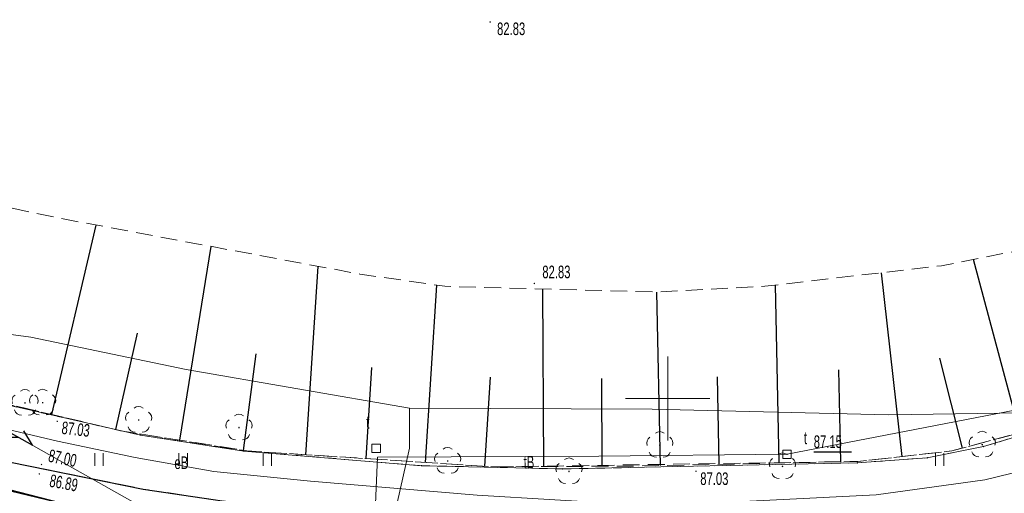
# Model space of a CAD drawing. Header units: metres. Extents: x 7504240 to 7504745, y 5782869 to 5783359.
# Tile 36 of 93: x 7504411 to 7504470, y 5782994 to 5783023. Entities that reach past the tile are written whole.
import ezdxf
from ezdxf.enums import TextEntityAlignment as Align

# ---------------------------------------------------------------- set-up
doc = ezdxf.new("R2010")
doc.units = ezdxf.units.M
doc.header["$MEASUREMENT"] = 0
for name, pattern in [('1.0_0.5', [1.5, 1, -0.5]), ('1.5_0.5', [2, 1.5, -0.5]), ('219-500', [0]), ('egug-500', [1, 0.5, -0.5]), ('l219_500', [0]), ('l32_500', [0]), ('sutp_500', [0])]:
    doc.linetypes.add(name, pattern=pattern)
doc.layers.get('0').update_dxf_attribs({"color": 2, "linetype": 'CONTINUOUS', "lineweight": 5})
for name, color, linetype in [('000 Inne (niezydentyfikowane)', 7, 'CONTINUOUS'), ('203-punkt graniczny', 7, 'CONTINUOUS'), ('216-obręb ewidencyjny', 7, 'CONTINUOUS'), ('218-kontur użytku gruntowego', 7, 'CONTINUOUS'), ('219-działka ewidencyjna', 7, 'CONTINUOUS'), ('drzewo liściaste', 7, 'CONTINUOUS'), ('jezdnia', 7, 'CONTINUOUS'), ('krawężnik', 7, 'CONTINUOUS'), ('pikieta sztuczna', 7, 'CONTINUOUS'), ('pikieta sztuczna-Atr2', 7, 'CONTINUOUS'), ('przewód elektroenergetyczny podziemny', 7, 'CONTINUOUS'), ('przewód elektroenergetyczny podziemny-Atr1', 7, 'CONTINUOUS'), ('przewód telekomunikacyjny napowietrzny', 7, 'CONTINUOUS'), ('przewód telekomunikacyjny podziemny', 7, 'CONTINUOUS'), ('przewód telekomunikacyjny podziemny-Atr1', 7, 'CONTINUOUS'), ('przewód wodociągowy', 7, 'CONTINUOUS'), ('rzędna', 7, 'CONTINUOUS'), ('rzędna-Atr2', 7, 'CONTINUOUS'), ('skarpa nieumocniona', 7, 'CONTINUOUS'), ('trawnik', 7, 'CONTINUOUS'), ('Wstawianie ramki sekcyjnej z opisem', 7, 'CONTINUOUS'), ('właz do komory lub kanału - kwadratowy', 7, 'CONTINUOUS'), ('właz do komory lub kanału - kwadratowy-Atr17', 7, 'CONTINUOUS')]:
    doc.layers.add(name, color=color, linetype=linetype)
doc.styles.get("Standard").update_dxf_attribs({"font": 'Working1250', "width": 0.75})

# ---------------------------------------------------------------- blocks, each defined once
blk = doc.blocks.new('OP021')
at = {"linetype": 'Continuous', "lineweight": 13}
h = blk.add_hatch(color=0, dxfattribs=at)
edge = h.paths.add_edge_path()
edge.add_arc((0, 0), 0.05, 0, 360)
at = {"color": 0, "linetype": 'Continuous', "lineweight": 13}
for centre, start, end in [((0, 0.4), 49.272, 130.728), ((-0.38, 0.124), 121.308, 202.548), ((0.38, 0.124), 337.452, 58.692), ((-0.235, -0.324), 193.221, 274.871), ((0.235, -0.324), 265.129, 346.779)]:
    blk.add_arc(centre, 0.4, start, end, dxfattribs=at)
blk = doc.blocks.new('PW01')
at = {"linetype": 'Continuous', "lineweight": 13}
h = blk.add_hatch(color=0, dxfattribs=at)
edge = h.paths.add_edge_path()
edge.add_arc((0, 0), 0.045, 0, 360)
blk = doc.blocks.new('US22A')
at = {"color": 0, "linetype": 'Continuous', "lineweight": 0}
blk.add_lwpolyline([(-0.25, -0.25), (0.25, -0.25), (0.25, 0.25), (-0.25, 0.25)], close=True, dxfattribs=at)
blk = doc.blocks.new('TU04')
at = {"color": 0, "linetype": 'Continuous', "lineweight": 13}
for p, q in [((0, 0), (0, 0.75)), ((0.5, 0), (0.5, 0.75))]:
    blk.add_line(p, q, dxfattribs=at)
blk = doc.blocks.new('SUTP')
at = {"color": 0, "linetype": 'Continuous'}
for p, q in [((0, 0), (0.866, 0.5)), ((0, 0), (9.232, 0)), ((1.866, -0.5), (1, 0)), ((7.366, -0.5), (8.232, 0)), ((9.232, 0), (8.366, 0.5))]:
    blk.add_line(p, q, dxfattribs=at)
blk = doc.blocks.new('203')
at = {"linetype": 'Continuous', "lineweight": 0}
h = blk.add_hatch(color=0, dxfattribs=at)
edge = h.paths.add_edge_path()
edge.add_arc((0, 0), 0.045, 0, 360)

msp = doc.modelspace()

# ---------------------------------------------------------------- linework, layer by layer
at = {"layer": '000 Inne (niezydentyfikowane)', "color": 7, "linetype": 'Continuous', "lineweight": 25, "flags": 128}
for points in [[(7504413.36, 5782999.05), (7504416.01, 5783010.33)], [(7504420.99, 5782997.52), (7504422.84, 5783009.06)], [(7504470.95, 5782997.97), (7504468.19, 5783008.28)], [(7504428.47, 5782996.65), (7504429.2, 5783007.87)], [(7504463.94, 5782996.55), (7504462.71, 5783007.49)], [(7504435.59, 5782996.19), (7504436.27, 5783006.75)], [(7504442.63, 5782995.95), (7504442.57, 5783006.52)], [(7504456.64, 5782996.15), (7504456.42, 5783006.76)], [(7504449.57, 5782996.01), (7504449.36, 5783006.34)], [(7504417.17, 5782998.15), (7504418.46, 5783003.89)], [(7504424.77, 5782996.91), (7504425.52, 5783002.67)], [(7504467.54, 5782997.05), (7504466.19, 5783002.4)], [(7504432.06, 5782996.42), (7504432.41, 5783001.84)], [(7504460.29, 5782996.23), (7504460.18, 5783001.71)], [(7504439.12, 5782995.97), (7504439.46, 5783001.28)], [(7504446.11, 5782995.97), (7504446.08, 5783001.2)], [(7504453.07, 5782996.08), (7504452.97, 5783001.3)]]:
    msp.add_lwpolyline(points, dxfattribs=at)
at = {"layer": '216-obręb ewidencyjny', "color": 7, "linetype": 'l32_500', "lineweight": 35, "flags": 128}
msp.add_lwpolyline([(7504422.45, 5782991.73), (7504307.45, 5783019.41)], dxfattribs=at)
at = {"layer": '218-kontur użytku gruntowego', "color": 3, "linetype": 'egug-500', "lineweight": 18, "flags": 128}
for points in [[(7504307.45, 5783019.41), (7504422.45, 5782991.73)], [(7504468.78, 5782997.14), (7504479.44, 5783000.33)], [(7504409.83, 5782999.82), (7504418.65, 5782997.82)], [(7504418.65, 5782997.82), (7504424.78, 5782996.87)], [(7504465.44, 5782996.47), (7504468.78, 5782997.14)], [(7504424.78, 5782996.87), (7504435.36, 5782996)], [(7504461.28, 5782996.17), (7504465.44, 5782996.47)], [(7504435.36, 5782996), (7504443.76, 5782995.81)], [(7504443.76, 5782995.81), (7504461.28, 5782996.17)]]:
    msp.add_lwpolyline(points, dxfattribs=at)
at = {"layer": '219-działka ewidencyjna', "color": 7, "linetype": 'l219_500', "lineweight": 18, "flags": 128}
msp.add_lwpolyline([(7504422.45, 5782991.73), (7504307.45, 5783019.41)], dxfattribs=at)
at = {"layer": '219-działka ewidencyjna', "color": 7, "linetype": '219-500', "lineweight": 18, "flags": 128}
for points in [[(7504422.45, 5782991.73), (7504307.45, 5783019.41)], [(7504468.78, 5782997.14), (7504479.44, 5783000.33)], [(7504409.83, 5782999.82), (7504418.65, 5782997.82)], [(7504418.65, 5782997.82), (7504424.78, 5782996.87)], [(7504465.44, 5782996.47), (7504468.78, 5782997.14)], [(7504424.78, 5782996.87), (7504435.36, 5782996)], [(7504461.28, 5782996.17), (7504465.44, 5782996.47)], [(7504435.36, 5782996), (7504443.76, 5782995.81)], [(7504443.76, 5782995.81), (7504461.28, 5782996.17)]]:
    msp.add_lwpolyline(points, dxfattribs=at)
at = {"layer": 'jezdnia', "color": 7, "linetype": '1.5_0.5', "lineweight": 18, "flags": 128}
msp.add_lwpolyline([(7504258.91, 5783102.195), (7504259.32, 5783101.71), (7504260.19, 5783100.87), (7504261.03, 5783100.2), (7504262.23, 5783099.48), (7504263.58, 5783098.75), (7504271.27, 5783096.34), (7504273.07, 5783095.78), (7504273.4, 5783095.77), (7504279.31, 5783093.59), (7504279.17, 5783092.79), (7504278.85, 5783090.82), (7504278.64, 5783087.72), (7504278.81, 5783086.08), (7504282.18, 5783066.33), (7504283.44, 5783058.97), (7504284.42, 5783053.22), (7504284.91, 5783049.94), (7504285.49, 5783046.49), (7504285.84, 5783044.92), (7504286.31, 5783043.45), (7504286.85, 5783042.21), (7504287.36, 5783041.25), (7504289.58, 5783038.5), (7504293.54, 5783034.48), (7504295.7, 5783032.45), (7504300.71, 5783028.28), (7504305.95, 5783024.59), (7504308.28, 5783023.17), (7504310.62, 5783021.96), (7504313.43, 5783020.91), (7504340.95, 5783013.8), (7504343.87, 5783015), (7504366.83, 5783009.82), (7504368.46, 5783007.35), (7504380.09, 5783004.41), (7504392.58, 5783000.89), (7504409.71, 5782996.44), (7504418.79, 5782994.61), (7504427.67, 5782993.29), (7504438.12, 5782992.39), (7504446.48, 5782991.94), (7504453.86, 5782991.9), (7504457.37, 5782992.02), (7504461.74, 5782992.36), (7504466.89, 5782992.96), (7504475.17, 5782994.75), (7504481.39, 5782996.44), (7504489.89, 5782999.25), (7504498.82, 5783002.54), (7504509.98, 5783007.34), (7504522.54, 5783013.35), (7504529.26, 5783016.68), (7504538.28, 5783021.08), (7504546.06, 5783024.95), (7504563.03, 5783033.15), (7504576.07, 5783039.52), (7504582.27, 5783042.49), (7504590.59, 5783046.56), (7504598.34, 5783050.34), (7504604.14, 5783053.16), (7504612.18, 5783057.1), (7504619.41, 5783060.65), (7504623.25, 5783062.68), (7504628.55, 5783065.83), (7504632.69, 5783068.5), (7504637.19, 5783071.66), (7504640.42, 5783074.18), (7504646.93, 5783079.7), (7504651.35, 5783083.5), (7504656.24, 5783087.72), (7504659.96, 5783091.18), (7504663.58, 5783094.96), (7504668.61, 5783100.21), (7504672.24, 5783104.28), (7504673.98, 5783106.47), (7504676.16, 5783109.22), (7504677.92, 5783111.69), (7504683.21, 5783119.6), (7504692.97, 5783134.06), (7504697.28, 5783140.66), (7504703.94, 5783137.76), (7504702.01, 5783134.84), (7504700.11, 5783131.95), (7504682.52, 5783107.61), (7504681.53, 5783107.36), (7504680.83, 5783106.66), (7504679.47, 5783104.87), (7504671.52, 5783096.13), (7504667.4, 5783091.62), (7504665.49, 5783089.55), (7504663.61, 5783087.67), (7504662.46, 5783086.44), (7504660.96, 5783085.08), (7504658.9, 5783083.2), (7504656.05, 5783080.53), (7504654.45, 5783079), (7504652.94, 5783077.72), (7504651.64, 5783076.47), (7504650.36, 5783075.37), (7504648.75, 5783073.98), (7504646.46, 5783072.13), (7504645.81, 5783071.59), (7504644.26, 5783070.33), (7504641.19, 5783067.95), (7504637.74, 5783065.38), (7504634.35, 5783062.98), (7504630.46, 5783060.56), (7504628.13, 5783059.2), (7504623.19, 5783056.57), (7504609.99, 5783050.25), (7504604.6, 5783047.61), (7504591.25, 5783041.21), (7504585.49, 5783038.44), (7504574.11, 5783032.73), (7504572.98, 5783032.14), (7504571.83, 5783031.12), (7504570.86, 5783029.98), (7504570.06, 5783028.28), (7504569.86, 5783026.77), (7504569.7, 5783024.89), (7504570.78, 5783021.85), (7504573.24, 5783017.15), (7504573.89, 5783016.17), (7504582.776, 5783007.938)], dxfattribs=at)
at = {"layer": 'krawężnik', "color": 7, "linetype": 'Continuous', "lineweight": 25, "flags": 128}
msp.add_lwpolyline([(7504380.09, 5783004.41), (7504392.58, 5783000.89), (7504409.71, 5782996.44), (7504418.79, 5782994.61), (7504427.67, 5782993.29), (7504438.12, 5782992.39), (7504446.48, 5782991.94), (7504453.86, 5782991.9), (7504457.37, 5782992.02), (7504461.74, 5782992.36), (7504466.89, 5782992.96), (7504475.17, 5782994.75)], dxfattribs=at)
at = {"layer": 'przewód elektroenergetyczny podziemny', "color": 1, "linetype": 'Continuous', "lineweight": 18, "flags": 128}
msp.add_lwpolyline([(7504384.1, 5783005.02), (7504389.83, 5783003.5), (7504398.18, 5783001.32), (7504406.3, 5782999.21), (7504413.71, 5782997.47), (7504418.32, 5782996.49), (7504423, 5782995.65), (7504428.76, 5782995.07), (7504438.66, 5782994.24), (7504447.9, 5782993.68), (7504450.95, 5782993.69), (7504462.41, 5782994.27), (7504468.86, 5782995.16), (7504476.51, 5782997.03), (7504484.35, 5782999.31), (7504491.5, 5783001.8), (7504498.3, 5783004.46), (7504504.82, 5783007), (7504513.3, 5783011.07)], dxfattribs=at)
at = {"layer": 'przewód telekomunikacyjny napowietrzny', "color": 30, "linetype": 'sutp_500', "lineweight": 18, "flags": 128}
for points in [[(7504404.17, 5783001.75), (7504434, 5782984.92)], [(7504434, 5782984.92), (7504404.17, 5783001.75)]]:
    msp.add_lwpolyline(points, dxfattribs=at)
at = {"layer": 'przewód telekomunikacyjny podziemny', "color": 30, "linetype": 'Continuous', "lineweight": 18, "flags": 128}
for points in [[(7504381.87, 5783009.7), (7504387.61, 5783010.65), (7504402.65, 5783006.87), (7504404.83, 5783004.63), (7504412.11, 5783003.66), (7504421.35, 5783001.73), (7504434.64, 5782999.42), (7504449.08, 5782999.37), (7504463.15, 5782999.02), (7504471.09, 5782999.15)], [(7504457.1, 5782996.68), (7504471.27, 5782999.42), (7504483.02, 5783001.7), (7504486.73, 5782990.74)], [(7504434, 5782984.92), (7504432.42, 5782987.16), (7504434.64, 5782997.04), (7504434.64, 5782999.42)], [(7504434, 5782984.92), (7504432.24, 5782984.95), (7504432.73, 5782996.5), (7504445.91, 5782996.57), (7504457.1, 5782996.68)]]:
    msp.add_lwpolyline(points, dxfattribs=at)
at = {"layer": 'przewód wodociągowy', "color": 5, "linetype": 'Continuous', "lineweight": 18, "flags": 128}
msp.add_lwpolyline([(7504510.65, 5783005.94), (7504508.6, 5783004.9), (7504499.67, 5783001.27), (7504497.18, 5783000.43), (7504492.25, 5782998.78), (7504487.51, 5782997.29), (7504481.83, 5782995.41), (7504476.45, 5782993.75), (7504472.87, 5782992.49), (7504468.9, 5782992.09), (7504455.95, 5782990.82), (7504445.41, 5782990.9), (7504442.18, 5782990.95), (7504438.24, 5782990.95), (7504422.56, 5782992.64), (7504415.16, 5782993.48), (7504393, 5782999.19), (7504377.4, 5783003.51)], dxfattribs=at)
at = {"layer": 'rzędna-Atr2', "color": 7, "flags": 128}
msp.add_lwpolyline([(7504458.688, 5782996.822), (7504460.933, 5782996.822)], dxfattribs=at)
at = {"layer": 'skarpa nieumocniona', "color": 7, "linetype": '1.0_0.5', "lineweight": 18, "flags": 128}
msp.add_lwpolyline([(7504380.26, 5783157.29), (7504360.6, 5783143.78), (7504316.18, 5783114.33), (7504308.12, 5783108.39), (7504301.16, 5783102.47), (7504297.24, 5783098.07), (7504295, 5783094.94), (7504291.32, 5783088.62), (7504289.64, 5783082.62), (7504289, 5783074.3), (7504289.05, 5783069.88), (7504290.14, 5783061.08), (7504292.11, 5783054.55), (7504294.02, 5783050.56), (7504299.26, 5783044.09), (7504307.08, 5783036.72), (7504312.87, 5783033.06), (7504316.58, 5783031.37), (7504328.4, 5783028.9), (7504351.13, 5783023.78), (7504363.39, 5783021.3), (7504413.85, 5783010.73), (7504431.69, 5783007.41), (7504436.75, 5783006.68), (7504449.41, 5783006.34), (7504455.77, 5783006.68), (7504466.29, 5783007.91), (7504473.68, 5783009.36), (7504480.69, 5783011.01), (7504494.41, 5783014.72), (7504506.9, 5783019.28), (7504519.45, 5783025.13), (7504534.08, 5783032.16), (7504551.57, 5783040.71), (7504569.46, 5783049.26), (7504587.18, 5783058.15), (7504598.88, 5783063.95), (7504609.85, 5783070.47), (7504626.84, 5783080.04), (7504636.35, 5783086.39), (7504644.85, 5783093.82), (7504653.4, 5783101.92), (7504661.84, 5783111.43), (7504671.68, 5783124.09), (7504681.81, 5783136.8), (7504682.99, 5783139.33), (7504682.99, 5783141.47), (7504681.9, 5783149.9), (7504687.5, 5783150.11), (7504691.23, 5783148.09), (7504688.67, 5783134.36), (7504687.62, 5783131.16), (7504670.58, 5783105.9), (7504665.57, 5783099.62), (7504660.83, 5783094.45), (7504651.28, 5783086.01), (7504639.63, 5783075.99), (7504633.77, 5783072.09), (7504616.16, 5783061.81), (7504605.84, 5783056.43), (7504578.71, 5783043.4), (7504537.89, 5783023.52), (7504518.91, 5783013.94), (7504507.93, 5783008.75), (7504501.44, 5783006.01), (7504493.81, 5783003.86), (7504483.25, 5783001.26), (7504466.9, 5782996.88), (7504461.31, 5782996.25), (7504448.12, 5782995.98), (7504439.68, 5782995.93), (7504424.97, 5782996.88), (7504417.47, 5782998.08), (7504402.32, 5783001.64), (7504382.41, 5783006.37), (7504367, 5783010.06), (7504349.55, 5783014.23), (7504312.94, 5783023.2), (7504304.88, 5783028.31), (7504298.92, 5783033.22), (7504294.33, 5783037.81), (7504290.06, 5783044.03), (7504286.84, 5783049.67), (7504284.73, 5783055.27), (7504283.46, 5783061.23), (7504282.72, 5783067.77), (7504282.14, 5783078.58), (7504282.35, 5783082.9), (7504283.67, 5783088.23), (7504285.41, 5783094.35), (7504288.53, 5783099.88), (7504292.8, 5783105.26), (7504299.13, 5783111.8), (7504305.14, 5783117.18), (7504311.05, 5783121.77), (7504324.28, 5783130.74), (7504335.99, 5783138.86), (7504380.83, 5783168.62), (7504391.47, 5783175.56), (7504419.98, 5783194.78), (7504441.54, 5783209.35), (7504458.79, 5783221.06), (7504464.22, 5783218.59), (7504462.78, 5783216.55), (7504450.84, 5783204.54), (7504448.08, 5783202.3), (7504441.38, 5783197.83), (7504424.07, 5783186.48), (7504393.68, 5783166.39)], close=True, dxfattribs=at)
msp.add_lwpolyline([(7504380.26, 5783157.29), (7504360.6, 5783143.78), (7504316.18, 5783114.33), (7504308.12, 5783108.39), (7504301.16, 5783102.47), (7504297.24, 5783098.07), (7504295, 5783094.94), (7504291.32, 5783088.62), (7504289.64, 5783082.62), (7504289, 5783074.3), (7504289.05, 5783069.88), (7504290.14, 5783061.08), (7504292.11, 5783054.55), (7504294.02, 5783050.56), (7504299.26, 5783044.09), (7504307.08, 5783036.72), (7504312.87, 5783033.06), (7504316.58, 5783031.37), (7504328.4, 5783028.9), (7504351.13, 5783023.78), (7504363.39, 5783021.3), (7504413.85, 5783010.73), (7504431.69, 5783007.41), (7504436.75, 5783006.68), (7504449.41, 5783006.34), (7504455.77, 5783006.68), (7504466.29, 5783007.91), (7504473.68, 5783009.36), (7504480.69, 5783011.01), (7504494.41, 5783014.72), (7504506.9, 5783019.28), (7504519.45, 5783025.13), (7504534.08, 5783032.16), (7504551.57, 5783040.71), (7504569.46, 5783049.26), (7504587.18, 5783058.15), (7504598.88, 5783063.95), (7504609.85, 5783070.47), (7504626.84, 5783080.04), (7504636.35, 5783086.39), (7504644.85, 5783093.82), (7504653.4, 5783101.92), (7504661.84, 5783111.43), (7504671.68, 5783124.09), (7504681.81, 5783136.8), (7504682.99, 5783139.33), (7504682.99, 5783141.47), (7504681.9, 5783149.9), (7504687.5, 5783150.11), (7504691.23, 5783148.09), (7504688.67, 5783134.36), (7504687.62, 5783131.16), (7504670.58, 5783105.9), (7504665.57, 5783099.62), (7504660.83, 5783094.45), (7504651.28, 5783086.01), (7504639.63, 5783075.99), (7504633.77, 5783072.09), (7504616.16, 5783061.81), (7504605.84, 5783056.43), (7504578.71, 5783043.4), (7504537.89, 5783023.52), (7504518.91, 5783013.94), (7504507.93, 5783008.75), (7504501.44, 5783006.01), (7504493.81, 5783003.86), (7504483.25, 5783001.26), (7504466.9, 5782996.88), (7504461.31, 5782996.25), (7504448.12, 5782995.98), (7504439.68, 5782995.93), (7504424.97, 5782996.88), (7504417.47, 5782998.08), (7504402.32, 5783001.64), (7504382.41, 5783006.37), (7504367, 5783010.06), (7504349.55, 5783014.23), (7504312.94, 5783023.2), (7504304.88, 5783028.31), (7504298.92, 5783033.22), (7504294.33, 5783037.81), (7504290.06, 5783044.03), (7504286.84, 5783049.67), (7504284.73, 5783055.27), (7504283.46, 5783061.23), (7504282.72, 5783067.77), (7504282.14, 5783078.58), (7504282.35, 5783082.9), (7504283.67, 5783088.23), (7504285.41, 5783094.35), (7504288.53, 5783099.88), (7504292.8, 5783105.26), (7504299.13, 5783111.8), (7504305.14, 5783117.18), (7504311.05, 5783121.77), (7504324.28, 5783130.74), (7504335.99, 5783138.86), (7504380.83, 5783168.62), (7504391.47, 5783175.56), (7504419.98, 5783194.78), (7504441.54, 5783209.35), (7504458.79, 5783221.06), (7504464.22, 5783218.59), (7504462.78, 5783216.55), (7504450.84, 5783204.54), (7504448.08, 5783202.3), (7504441.38, 5783197.83), (7504424.07, 5783186.48), (7504393.68, 5783166.39)], close=True, dxfattribs=at)
at = {"layer": 'trawnik', "color": 7, "linetype": '1.0_0.5', "lineweight": 18, "flags": 128}
msp.add_lwpolyline([(7504691.23, 5783148.09), (7504691.28, 5783144.62), (7504691.32, 5783141.75), (7504691.36, 5783140.72), (7504691.28, 5783139.53), (7504691.11, 5783138.41), (7504690.82, 5783137.2), (7504690.57, 5783136.02), (7504690.01, 5783134.4), (7504689.44, 5783133.21), (7504688.74, 5783131.97), (7504687.9, 5783130.63), (7504687.34, 5783129.72), (7504686.29, 5783128.22), (7504684.5, 5783125.54), (7504681.33, 5783120.88), (7504678.4, 5783116.5), (7504676.07, 5783113.08), (7504677.92, 5783111.69), (7504676.16, 5783109.22), (7504673.98, 5783106.47), (7504672.24, 5783104.28), (7504668.61, 5783100.21), (7504663.58, 5783094.96), (7504659.96, 5783091.18), (7504656.24, 5783087.72), (7504651.35, 5783083.5), (7504646.93, 5783079.7), (7504640.42, 5783074.18), (7504637.19, 5783071.66), (7504632.69, 5783068.5), (7504628.55, 5783065.83), (7504623.25, 5783062.68), (7504619.41, 5783060.65), (7504612.18, 5783057.1), (7504604.14, 5783053.16), (7504598.34, 5783050.34), (7504590.59, 5783046.56), (7504582.27, 5783042.49), (7504576.07, 5783039.52), (7504563.03, 5783033.15), (7504546.06, 5783024.95), (7504538.28, 5783021.08), (7504529.26, 5783016.68), (7504522.54, 5783013.35), (7504509.98, 5783007.34), (7504498.82, 5783002.54), (7504489.89, 5782999.25), (7504481.39, 5782996.44), (7504475.17, 5782994.75), (7504466.89, 5782992.96), (7504461.74, 5782992.36), (7504457.37, 5782992.02), (7504453.86, 5782991.9), (7504446.48, 5782991.94), (7504438.12, 5782992.39), (7504427.67, 5782993.29), (7504418.79, 5782994.61), (7504409.71, 5782996.44), (7504392.58, 5783000.89), (7504380.09, 5783004.41), (7504368.46, 5783007.35), (7504366.83, 5783009.82), (7504367, 5783010.06), (7504382.41, 5783006.37), (7504402.32, 5783001.64), (7504417.47, 5782998.08), (7504424.97, 5782996.88), (7504439.68, 5782995.93), (7504461.31, 5782996.25), (7504466.9, 5782996.88), (7504483.25, 5783001.26), (7504493.81, 5783003.86), (7504501.44, 5783006.01), (7504507.93, 5783008.75), (7504518.91, 5783013.94), (7504537.89, 5783023.52), (7504578.71, 5783043.4), (7504605.84, 5783056.43), (7504616.16, 5783061.81), (7504633.77, 5783072.09), (7504639.63, 5783075.99), (7504645.78, 5783081.28), (7504651.28, 5783086.01), (7504660.83, 5783094.45), (7504661.5, 5783095.12), (7504665.57, 5783099.62), (7504670.58, 5783105.9), (7504687.62, 5783131.16), (7504688.67, 5783134.36)], close=True, dxfattribs=at)
at = {"layer": 'Wstawianie ramki sekcyjnej z opisem', "color": 7, "linetype": 'Continuous', "lineweight": 13, "flags": 128}
for points in [[(7504450, 5782997.5), (7504450, 5783002.5)], [(7504447.5, 5783000), (7504452.5, 5783000)]]:
    msp.add_lwpolyline(points, dxfattribs=at)

# ---------------------------------------------------------------- block references
at = {"layer": '203-punkt graniczny', "color": 7, "linetype": 'Continuous', "lineweight": 18}
for p in [(7504418.65, 5782997.82), (7504468.78, 5782997.14), (7504424.78, 5782996.87), (7504465.44, 5782996.47), (7504435.36, 5782996), (7504443.76, 5782995.81), (7504461.28, 5782996.17)]:
    msp.add_blockref('203', p, dxfattribs=at)
at = {"layer": 'drzewo liściaste', "color": 94, "linetype": 'Continuous', "lineweight": 18}
for p in [(7504411.77, 5782999.74), (7504412.82, 5782999.75), (7504418.53, 5782998.72), (7504424.5, 5782998.27), (7504449.53, 5782997.23), (7504468.71, 5782997.25), (7504436.91, 5782996.28), (7504444.13, 5782995.66), (7504456.83, 5782995.96)]:
    msp.add_blockref('OP021', p, dxfattribs=at)
at = {"layer": 'pikieta sztuczna', "color": 7, "linetype": 'Continuous', "lineweight": 13}
for p in [(7504439.44, 5783022.42), (7504442.07, 5783006.85), (7504413.69, 5782998.64), (7504412.75, 5782996.07), (7504412.62, 5782995.51), (7504451.68, 5782995.67)]:
    msp.add_blockref('PW01', p, dxfattribs=at)
at = {"layer": 'przewód telekomunikacyjny napowietrzny', "color": 30, "linetype": 'Continuous', "lineweight": 18, "rotation": 330.568}
msp.add_blockref('SUTP', (7504404.17, 5783001.75), dxfattribs=at)
at = {"layer": 'rzędna', "color": 30, "linetype": 'Continuous', "lineweight": 18}
msp.add_blockref('PW01', (7504457.1, 5782996.68), dxfattribs=at)
at = {"layer": 'trawnik', "color": 7, "linetype": 'Continuous', "lineweight": 18}
for p in [(7504415.929, 5782995.999), (7504420.929, 5782995.999), (7504425.929, 5782995.999), (7504465.929, 5782995.999)]:
    msp.add_blockref('TU04', p, dxfattribs=at)
at = {"layer": 'właz do komory lub kanału - kwadratowy', "color": 7, "linetype": 'Continuous', "lineweight": 18}
for p in [(7504432.66, 5782997.03), (7504457.1, 5782996.68)]:
    msp.add_blockref('US22A', p, dxfattribs=at)

# ---------------------------------------------------------------- texts
at = {"layer": 'pikieta sztuczna-Atr2', "color": 7, "width": 0.667}
for s, p in [('82.83', (7504439.852, 5783021.639)), ('82.83', (7504442.542, 5783007.162)), ('87.03', (7504451.938, 5782994.852))]:
    msp.add_text(s, height=0.75, dxfattribs=at).set_placement(p)
for s, rotation, p in [('87.03', 353.664, (7504413.917, 5782997.895)), ('87.00', 348.859, (7504413.113, 5782996.246)), ('86.89', 349.653, (7504413.185, 5782994.757))]:
    msp.add_text(s, height=0.75, rotation=rotation, dxfattribs=at).set_placement(p)
at = {"layer": 'przewód elektroenergetyczny podziemny-Atr1', "color": 1, "width": 0.667}
msp.add_text('eB', height=0.75, rotation=0.207, dxfattribs=at).set_placement((7504421.07, 5782996.178), align=Align.MIDDLE_CENTER)
at = {"layer": 'przewód telekomunikacyjny podziemny-Atr1', "color": 30, "width": 0.667}
msp.add_text('tB', height=0.75, rotation=0.287, dxfattribs=at).set_placement((7504441.748, 5782996.208), align=Align.MIDDLE_CENTER)
at = {"layer": 'rzędna-Atr2', "color": 30, "width": 0.667}
msp.add_text('87.15', height=0.75, dxfattribs=at).set_placement((7504458.688, 5782996.829), align=Align.BOTTOM_LEFT)
at = {"layer": 'właz do komory lub kanału - kwadratowy-Atr17', "color": 7, "width": 0.667}
for p in [(7504432.07, 5782998.582), (7504458.104, 5782997.656)]:
    msp.add_text('t', height=0.75, dxfattribs=at).set_placement(p, align=Align.MIDDLE_LEFT)

doc.saveas('drawing.dxf')
